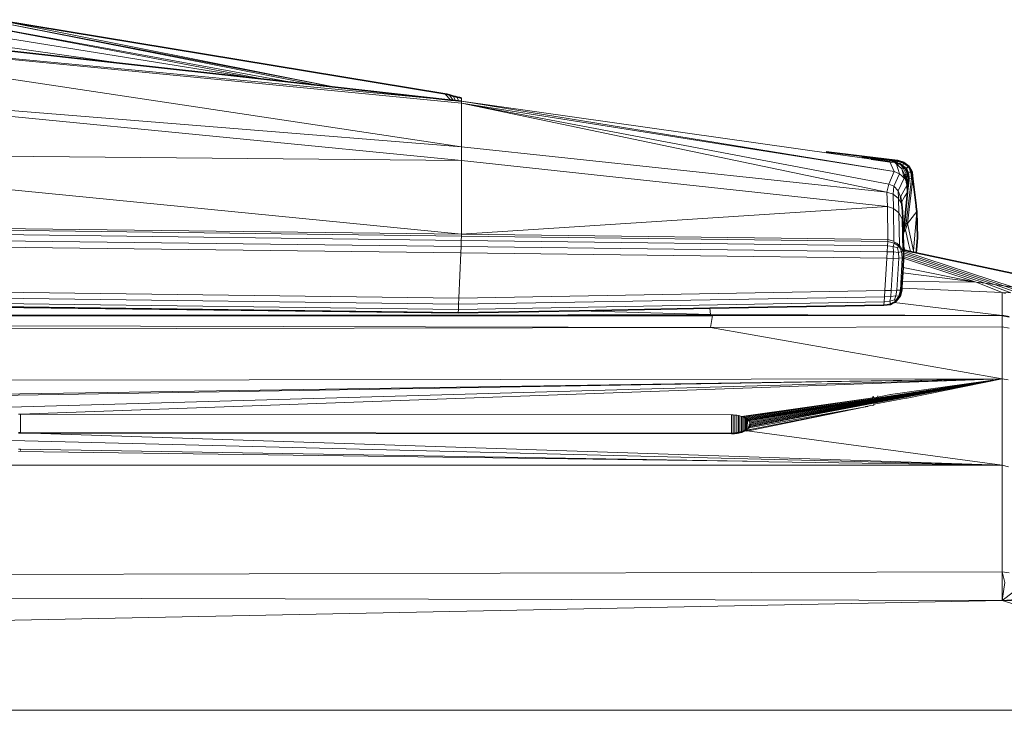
# Model space of a CAD drawing. Header units: inches. Extents: x 1 to 102, y 1 to 36.
# Tile 33 of 59: x 68.93 to 71.56, y 33.55 to 35.4. Entities that reach past the tile are written whole.
import ezdxf

# ---------------------------------------------------------------- set-up
doc = ezdxf.new("R2010")
doc.units = ezdxf.units.IN
doc.header["$MEASUREMENT"] = 0
doc.layers.add('Default', color=7, linetype='Continuous')

msp = doc.modelspace()

# ---------------------------------------------------------------- linework, layer by layer
at = {"layer": 'Default', "color": 255, "lineweight": 0, "transparency": 33554687}
for p, q in [((69.2143, 35.2797), (68.149, 35.3981)), ((68.3817, 35.3981), (69.2143, 35.2797)), ((71.2939, 34.7603), (71.294, 34.7616)), ((71.4875, 34.6962), (71.2939, 34.7603)), ((71.294, 34.7616), (71.294, 34.7651)), ((71.294, 34.7651), (71.5122, 34.693)), ((71.5122, 34.693), (71.4875, 34.6962)), ((71.5573, 34.2065), (71.5573, 34.4375)), ((71.5573, 34.4375), (71.5731, 34.4345)), ((68.0087, 34.2946), (71.5573, 34.2065)), ((68.9337, 34.2491), (68.9287, 34.2492)), ((70.93, 34.2168), (68.9337, 34.2491)), ((70.9337, 34.2154), (70.93, 34.2168)), ((71.5573, 34.2065), (70.9337, 34.2154)), ((71.5742, 34.2022), (71.5573, 34.2065))]:
    msp.add_line(p, q, dxfattribs=at).dxf.unprotected_set("ltscale", 0)
at = {"layer": 'Default', "color": 251, "lineweight": 0, "true_color": 0x555555, "transparency": 33554687}
for p, q in [((68.149, 35.3981), (69.2143, 35.2797)), ((70.0837, 35.1831), (67.9187, 35.3883)), ((69.2143, 35.2797), (69.5599, 35.2413)), ((69.5599, 35.2413), (69.5843, 35.2386)), ((69.5843, 35.2386), (69.6563, 35.2306)), ((69.6563, 35.2306), (69.7273, 35.2227)), ((69.7273, 35.2227), (69.7747, 35.2174)), ((69.7747, 35.2174), (70.0837, 35.1831))]:
    msp.add_line(p, q, dxfattribs=at).dxf.unprotected_set("ltscale", 0)
at = {"layer": 'Default', "color": 7, "lineweight": 35, "ltscale": 5.410699, "transparency": 33554687}
for p, q in [((69.2143, 35.2797), (68.149, 35.3981)), ((68.8745, 35.3971), (70.0681, 35.1998)), ((69.5599, 35.2413), (69.2143, 35.2797)), ((69.5843, 35.2386), (69.5599, 35.2413)), ((69.6563, 35.2306), (69.5843, 35.2386)), ((69.7273, 35.2227), (69.6563, 35.2306)), ((69.7747, 35.2174), (69.7273, 35.2227)), ((69.7747, 35.2174), (70.0837, 35.1831)), ((70.0681, 35.1998), (70.0733, 35.1985)), ((70.0733, 35.1985), (70.0793, 35.1969)), ((70.0793, 35.1969), (70.0846, 35.1955)), ((70.0837, 35.1831), (70.09, 35.1824)), ((70.0846, 35.1955), (70.0904, 35.1939)), ((70.09, 35.1824), (70.0969, 35.1816)), ((70.0904, 35.1939), (70.0959, 35.1925)), ((70.1014, 35.1909), (70.0959, 35.1925)), ((70.0969, 35.1816), (70.1043, 35.1808)), ((70.1014, 35.1909), (70.1072, 35.1895)), ((70.1043, 35.1808), (70.1125, 35.1799)), ((70.1125, 35.1882), (70.1072, 35.1895)), ((71.2781, 35.0216), (71.0875, 35.0443)), ((71.2572, 35.0177), (71.2077, 35.0247)), ((71.2781, 35.0216), (71.2949, 35.0165)), ((71.2625, 35.0172), (71.2572, 35.0177)), ((71.2663, 35.0175), (71.2625, 35.0172)), ((71.2685, 35.0176), (71.2663, 35.0175)), ((71.2685, 35.0176), (71.2766, 35.0151)), ((71.2787, 35.0123), (71.2766, 35.0151)), ((71.2787, 35.0123), (71.2804, 35.0124)), ((71.2804, 35.0124), (71.2824, 35.0125)), ((71.2845, 35.0126), (71.2824, 35.0125)), ((71.2917, 35.007), (71.2845, 35.0126)), ((71.2963, 35.0009), (71.2917, 35.007)), ((71.2949, 35.0165), (71.3016, 35.0111)), ((71.299, 35.0004), (71.2963, 35.0009)), ((71.3053, 34.9902), (71.299, 35.0004)), ((71.3016, 35.0111), (71.3085, 35.0054)), ((71.3125, 34.9979), (71.3085, 35.0054)), ((71.3125, 34.9979), (71.3167, 34.99)), ((71.2997, 34.9709), (71.2962, 34.9842)), ((71.3005, 34.9678), (71.2997, 34.9709)), ((71.3022, 34.9678), (71.3005, 34.9678)), ((71.3017, 34.9632), (71.3022, 34.9678)), ((71.3084, 34.9678), (71.3044, 34.9404)), ((71.3053, 34.9884), (71.3053, 34.9902)), ((71.3071, 34.9851), (71.3053, 34.9884)), ((71.3078, 34.9764), (71.3071, 34.9851)), ((71.3079, 34.9745), (71.3078, 34.9764)), ((71.3084, 34.9678), (71.3079, 34.9745)), ((71.3185, 34.9726), (71.3167, 34.99)), ((71.3185, 34.9726), (71.3274, 34.9015)), ((71.3017, 34.9632), (71.3031, 34.9572)), ((71.3032, 34.956), (71.3031, 34.9572)), ((71.3037, 34.9507), (71.3032, 34.956)), ((71.3037, 34.9507), (71.3044, 34.9404)), ((71.286, 34.9241), (71.288, 34.91)), ((71.304, 34.9364), (71.2961, 34.8538)), ((71.304, 34.9364), (71.3044, 34.9404)), ((71.288, 34.91), (71.2889, 34.9038)), ((71.2889, 34.9038), (71.2907, 34.8859)), ((71.3274, 34.9015), (71.3275, 34.8977)), ((71.3275, 34.8977), (71.3291, 34.8848)), ((71.2918, 34.8667), (71.2907, 34.8859)), ((71.2927, 34.8495), (71.2918, 34.8667)), ((71.3291, 34.8848), (71.3315, 34.8148)), ((71.2944, 34.8371), (71.2927, 34.8495)), ((71.2942, 34.8346), (71.2944, 34.8371)), ((71.2944, 34.8371), (71.2961, 34.8538)), ((71.2931, 34.8247), (71.2937, 34.8293)), ((71.2931, 34.8247), (71.2935, 34.7963)), ((71.2937, 34.8293), (71.2942, 34.8346)), ((71.3288, 34.7836), (71.3315, 34.8148)), ((71.2937, 34.782), (71.2935, 34.7963)), ((71.3288, 34.7836), (71.328, 34.7748)), ((71.2924, 34.7349), (71.2939, 34.7603)), ((71.2937, 34.7789), (71.2937, 34.782)), ((71.2937, 34.782), (71.2969, 34.7813)), ((71.2938, 34.7749), (71.2937, 34.7789)), ((71.2939, 34.7701), (71.2938, 34.7749)), ((71.294, 34.7651), (71.2939, 34.7701)), ((71.2939, 34.7603), (71.294, 34.7616)), ((71.294, 34.7616), (71.294, 34.7651)), ((71.2969, 34.7813), (71.3107, 34.7784)), ((71.312, 34.7781), (71.3107, 34.7784)), ((71.312, 34.7781), (71.319, 34.7767)), ((71.319, 34.7767), (71.3208, 34.7763)), ((71.3208, 34.7763), (71.328, 34.7748)), ((71.328, 34.7748), (72.0708, 34.6154)), ((71.2916, 34.7211), (71.2924, 34.7349)), ((71.2902, 34.698), (71.2916, 34.7211)), ((71.2889, 34.6756), (71.2892, 34.6803)), ((71.2892, 34.6803), (71.2902, 34.698)), ((71.2738, 34.6451), (71.2845, 34.6589)), ((71.2889, 34.6756), (71.2845, 34.6589)), ((67.9157, 34.6418), (70.1036, 34.6138)), ((70.4271, 34.6197), (70.7762, 34.6261)), ((70.7762, 34.6261), (71.2414, 34.6347)), ((71.2414, 34.6347), (71.2503, 34.6356)), ((71.2503, 34.6356), (71.2587, 34.6365)), ((71.2587, 34.6365), (71.2661, 34.6407)), ((71.2685, 34.6421), (71.2661, 34.6407)), ((71.2738, 34.6451), (71.2685, 34.6421)), ((63.7192, 34.6066), (69.6113, 34.6067)), ((69.6335, 34.6068), (69.6113, 34.6067)), ((69.6335, 34.6068), (70.7836, 34.6068)), ((70.1036, 34.6138), (70.4271, 34.6197)), ((71.5573, 34.6069), (71.5757, 34.6034)), ((71.2127, 34.3907), (71.212, 34.3868)), ((71.1932, 34.3637), (71.1918, 34.3628)), ((70.8816, 34.3091), (70.8827, 34.3114)), ((70.8827, 34.3114), (70.8834, 34.3138)), ((70.8834, 34.3138), (70.8837, 34.3163)), ((68.9287, 34.2935), (68.9337, 34.2934)), ((68.9337, 34.2934), (70.8337, 34.2915)), ((70.8337, 34.2915), (70.8386, 34.2916)), ((70.8386, 34.2916), (70.8418, 34.2918)), ((70.8418, 34.2918), (70.8434, 34.2919)), ((70.8434, 34.2919), (70.8465, 34.2923)), ((70.8465, 34.2923), (70.848, 34.2925)), ((70.848, 34.2925), (70.851, 34.293)), ((70.851, 34.293), (70.8524, 34.2932)), ((70.8524, 34.2932), (70.8553, 34.2939)), ((70.8553, 34.2939), (70.8567, 34.2942)), ((70.8567, 34.2942), (70.8594, 34.2949)), ((70.8594, 34.2949), (70.8607, 34.2953)), ((70.8607, 34.2953), (70.8632, 34.2962)), ((70.8632, 34.2962), (70.8644, 34.2966)), ((70.8644, 34.2966), (70.8668, 34.2976)), ((70.8668, 34.2976), (70.8679, 34.2981)), ((70.8679, 34.2981), (70.8701, 34.2992)), ((70.8701, 34.2992), (70.8711, 34.2998)), ((70.8711, 34.2998), (70.8731, 34.301)), ((70.8731, 34.301), (70.874, 34.3016)), ((70.874, 34.3016), (70.8758, 34.3028)), ((70.8758, 34.3028), (70.8781, 34.3048)), ((70.8781, 34.3048), (70.88, 34.3069)), ((70.88, 34.3069), (70.8816, 34.3091)), ((70.8837, 34.3019), (70.8837, 34.2998))]:
    msp.add_line(p, q, dxfattribs=at)
at = {"layer": 'Default', "color": 251, "lineweight": 0, "true_color": 0x545454, "transparency": 33554687}
for p, q in [((69.2143, 35.2797), (68.3817, 35.3981)), ((68.5898, 35.3981), (69.5599, 35.2413)), ((69.5599, 35.2413), (69.2143, 35.2797)), ((57.0069, 34.6065), (70.7783, 34.575)), ((70.7783, 34.575), (56.6966, 34.5498))]:
    msp.add_line(p, q, dxfattribs=at).dxf.unprotected_set("ltscale", 0)
at = {"layer": 'Default', "color": 7, "lineweight": 15, "ltscale": 5.410699, "transparency": 33554687}
for p, q in [((69.2143, 35.2797), (68.3817, 35.3981)), ((69.6563, 35.2306), (68.7476, 35.3981)), ((69.7747, 35.2174), (68.8407, 35.3981)), ((70.1125, 35.1752), (67.9187, 35.3883)), ((67.9199, 35.2355), (70.1125, 35.0579)), ((70.0681, 35.1998), (70.0837, 35.1831)), ((70.0793, 35.1969), (70.09, 35.1824)), ((70.0904, 35.1939), (70.0969, 35.1816)), ((70.1014, 35.1909), (70.1043, 35.1808)), ((70.1125, 35.1799), (70.1125, 35.1882)), ((70.1125, 35.1799), (70.1125, 35.1752)), ((71.2688, 34.9916), (70.1125, 35.1799)), ((70.1125, 35.0579), (70.1125, 35.1752)), ((70.1125, 35.1752), (71.2548, 34.9586)), ((70.1125, 35.0579), (71.2493, 34.9364)), ((70.1125, 35.0217), (70.1125, 35.0579)), ((67.9206, 35.0412), (70.1125, 35.0217)), ((71.2506, 34.8984), (70.1125, 35.0217)), ((70.1125, 35.0217), (70.1125, 34.824)), ((71.2777, 35.019), (71.1821, 35.0304)), ((71.2781, 35.0216), (71.2777, 35.019)), ((71.2572, 35.0177), (71.2688, 34.9916)), ((71.2738, 35.0127), (71.2685, 35.0176)), ((71.275, 35.0116), (71.2738, 35.0127)), ((71.2787, 35.0123), (71.275, 35.0116)), ((71.2783, 35.0002), (71.275, 35.0116)), ((71.2885, 35.0004), (71.275, 35.0116)), ((71.2766, 35.0151), (71.2777, 35.019)), ((71.2777, 35.019), (71.2941, 35.0139)), ((71.2783, 35.0002), (71.283, 34.9854)), ((71.2927, 35.0008), (71.2845, 35.0126)), ((71.2927, 35.0008), (71.2885, 35.0004)), ((71.2889, 34.999), (71.2885, 35.0004)), ((71.2962, 34.9842), (71.2889, 34.999)), ((71.2951, 34.9746), (71.2889, 34.999)), ((71.2941, 35.0139), (71.2917, 35.007)), ((71.2917, 35.007), (71.303, 35.002)), ((71.2963, 35.0009), (71.2927, 35.0008)), ((71.3009, 34.9845), (71.2927, 35.0008)), ((71.2941, 35.0139), (71.2949, 35.0165)), ((71.307, 35.0048), (71.2941, 35.0139)), ((71.3045, 34.9846), (71.2963, 35.0009)), ((71.303, 35.002), (71.307, 35.0048)), ((71.3053, 34.9902), (71.303, 35.002)), ((71.3085, 35.0054), (71.307, 35.0048)), ((71.307, 35.0048), (71.3133, 34.9905)), ((71.2688, 34.9916), (71.2548, 34.9586)), ((71.2681, 34.9529), (71.283, 34.9854)), ((71.283, 34.9854), (71.2688, 34.9916)), ((71.2951, 34.9746), (71.2794, 34.9407)), ((71.283, 34.9854), (71.2896, 34.98)), ((71.2896, 34.98), (71.2951, 34.9746)), ((71.2997, 34.9709), (71.2951, 34.9746)), ((71.3009, 34.9845), (71.2962, 34.9842)), ((71.3017, 34.9632), (71.3005, 34.9678)), ((71.3148, 34.9735), (71.3007, 34.8533)), ((71.3045, 34.9846), (71.3009, 34.9845)), ((71.3022, 34.9678), (71.3009, 34.9845)), ((71.3022, 34.9678), (71.3057, 34.9678)), ((71.3031, 34.9572), (71.3057, 34.9678)), ((71.304, 34.8527), (71.3185, 34.9726)), ((71.3053, 34.9902), (71.3042, 34.9904)), ((71.3071, 34.9851), (71.3045, 34.9846)), ((71.3057, 34.9678), (71.3045, 34.9846)), ((71.3133, 34.9905), (71.3053, 34.9902)), ((71.3057, 34.9678), (71.3084, 34.9678)), ((71.3148, 34.9735), (71.3079, 34.9745)), ((71.3167, 34.99), (71.3133, 34.9905)), ((71.3133, 34.9905), (71.3148, 34.9735)), ((71.3185, 34.9726), (71.3148, 34.9735)), ((71.2548, 34.9586), (71.2493, 34.9364)), ((71.2548, 34.9586), (71.2681, 34.9529)), ((71.2681, 34.9529), (71.2657, 34.9315)), ((71.2681, 34.9529), (71.2794, 34.9407)), ((71.3032, 34.956), (71.286, 34.9241)), ((71.2493, 34.9364), (71.2506, 34.8984)), ((71.2493, 34.9364), (71.2657, 34.9315)), ((71.2657, 34.9315), (71.2671, 34.8934)), ((71.2657, 34.9315), (71.2801, 34.92)), ((71.2794, 34.9407), (71.2801, 34.92)), ((71.2794, 34.9407), (71.286, 34.9241)), ((71.2801, 34.92), (71.2816, 34.8819)), ((71.2801, 34.92), (71.2889, 34.9038)), ((71.288, 34.91), (71.2961, 34.9245)), ((71.2961, 34.9245), (71.304, 34.9364)), ((71.2506, 34.8984), (71.2518, 34.8105)), ((71.2671, 34.8934), (71.2506, 34.8984)), ((71.2816, 34.8819), (71.2671, 34.8934)), ((71.2683, 34.8055), (71.2671, 34.8934)), ((71.2906, 34.8657), (71.2816, 34.8819)), ((71.2829, 34.7945), (71.2816, 34.8819)), ((71.2918, 34.8667), (71.2906, 34.8657)), ((71.2917, 34.7791), (71.2906, 34.8657)), ((71.2906, 34.8657), (71.2927, 34.8495)), ((71.32, 34.78), (71.3291, 34.8848)), ((70.1125, 34.824), (67.9212, 34.8517)), ((70.1124, 34.819), (67.9212, 34.8468)), ((71.2956, 34.8367), (71.2942, 34.8346)), ((71.2944, 34.8371), (71.2956, 34.8367)), ((71.3007, 34.8533), (71.2956, 34.8367)), ((71.2956, 34.8367), (71.2987, 34.8357)), ((71.2961, 34.8538), (71.3007, 34.8533)), ((71.304, 34.8527), (71.2987, 34.8357)), ((71.3007, 34.8533), (71.304, 34.8527)), ((71.304, 34.8527), (71.32, 34.78)), ((70.1113, 34.7911), (67.9205, 34.8189)), ((70.112, 34.8074), (67.9209, 34.8352)), ((70.1124, 34.819), (70.112, 34.8074)), ((70.1125, 34.824), (70.1124, 34.819)), ((70.1124, 34.819), (71.2516, 34.8049)), ((71.2518, 34.8105), (70.1125, 34.824)), ((71.2516, 34.8049), (71.2518, 34.8105)), ((71.2518, 34.8105), (71.2683, 34.8055)), ((71.2937, 34.8293), (71.2987, 34.8357)), ((71.3071, 34.7999), (71.2987, 34.8357)), ((67.9201, 34.8021), (70.1106, 34.7742)), ((70.1106, 34.7742), (70.1113, 34.7911)), ((70.112, 34.8074), (70.1113, 34.7911)), ((70.1113, 34.7911), (71.2501, 34.7776)), ((70.112, 34.8074), (71.251, 34.7934)), ((71.2501, 34.7776), (71.251, 34.7934)), ((71.251, 34.7934), (71.2516, 34.8049)), ((71.2662, 34.7919), (71.251, 34.7934)), ((71.2516, 34.8049), (71.2689, 34.8008)), ((71.2662, 34.7919), (71.2689, 34.8008)), ((71.2776, 34.7881), (71.2662, 34.7919)), ((71.2669, 34.7772), (71.2662, 34.7919)), ((71.2686, 34.8032), (71.2683, 34.8055)), ((71.2689, 34.8008), (71.2686, 34.8032)), ((71.2686, 34.8032), (71.2756, 34.8002)), ((71.2689, 34.8008), (71.2815, 34.7924)), ((71.2756, 34.8002), (71.2829, 34.7945)), ((71.2815, 34.7924), (71.2776, 34.7881)), ((71.2805, 34.7757), (71.2776, 34.7881)), ((71.2829, 34.7945), (71.2815, 34.7924)), ((71.2815, 34.7924), (71.2883, 34.7779)), ((71.2829, 34.7945), (71.2917, 34.7791)), ((71.2935, 34.7963), (71.2969, 34.7813)), ((71.312, 34.7781), (71.3071, 34.7999)), ((70.1055, 34.6535), (70.1106, 34.7742)), ((70.1106, 34.7742), (71.249, 34.7599)), ((71.249, 34.7599), (71.2439, 34.6736)), ((71.2501, 34.7776), (71.249, 34.7599)), ((71.249, 34.7599), (71.2662, 34.7598)), ((71.2669, 34.7772), (71.2501, 34.7776)), ((71.2662, 34.7598), (71.2611, 34.6739)), ((71.2662, 34.7598), (71.2669, 34.7772)), ((71.2809, 34.7602), (71.2662, 34.7598)), ((71.2805, 34.7757), (71.2669, 34.7772)), ((71.2809, 34.7602), (71.2758, 34.6744)), ((71.2883, 34.7779), (71.2805, 34.7757)), ((71.2809, 34.7602), (71.2805, 34.7757)), ((71.2906, 34.7608), (71.2809, 34.7602)), ((71.2906, 34.7608), (71.2855, 34.675)), ((71.2917, 34.7791), (71.2883, 34.7779)), ((71.2883, 34.7779), (71.2906, 34.7608)), ((71.294, 34.7616), (71.2906, 34.7608)), ((71.2938, 34.7749), (71.2917, 34.7791)), ((71.2937, 34.7789), (71.5865, 34.6829)), ((71.2938, 34.7749), (71.5618, 34.6864)), ((71.537, 34.6898), (71.2939, 34.7701)), ((71.4875, 34.6962), (71.2939, 34.7603)), ((71.294, 34.7651), (71.5122, 34.693)), ((71.32, 34.78), (71.319, 34.7767)), ((71.3208, 34.7763), (71.32, 34.78)), ((71.2916, 34.7211), (71.4875, 34.6962)), ((70.1055, 34.6535), (67.9169, 34.6817)), ((71.5572, 34.6684), (71.2892, 34.6803)), ((71.4875, 34.6962), (71.5572, 34.6684)), ((71.5122, 34.693), (71.4875, 34.6962)), ((71.537, 34.6898), (71.5122, 34.693)), ((71.5802, 34.6678), (71.5122, 34.693)), ((71.5618, 34.6864), (71.537, 34.6898)), ((71.605, 34.6661), (71.537, 34.6898)), ((71.5865, 34.6829), (71.5618, 34.6864)), ((71.6301, 34.6637), (71.5618, 34.6864)), ((70.1048, 34.6375), (67.9165, 34.6656)), ((70.1048, 34.6375), (71.2429, 34.657)), ((70.1055, 34.6535), (70.1048, 34.6375)), ((71.2439, 34.6736), (70.1055, 34.6535)), ((71.2421, 34.6437), (71.2429, 34.657)), ((71.2429, 34.657), (71.2439, 34.6736)), ((71.2429, 34.657), (71.2598, 34.6577)), ((71.2611, 34.6739), (71.2439, 34.6736)), ((71.2575, 34.6452), (71.2598, 34.6577)), ((71.2598, 34.6577), (71.2611, 34.6739)), ((71.2598, 34.6577), (71.2736, 34.6595)), ((71.2611, 34.6739), (71.2758, 34.6744)), ((71.2693, 34.6487), (71.2736, 34.6595)), ((71.2812, 34.6586), (71.2727, 34.6458)), ((71.2736, 34.6595), (71.2758, 34.6744)), ((71.2736, 34.6595), (71.2812, 34.6586)), ((71.2758, 34.6744), (71.2855, 34.675)), ((71.2855, 34.675), (71.2812, 34.6586)), ((71.2812, 34.6586), (71.2845, 34.6589)), ((71.2855, 34.675), (71.2889, 34.6756)), ((71.5572, 34.6684), (71.5663, 34.6661)), ((71.5572, 34.6684), (71.5573, 34.6069)), ((71.5572, 34.6684), (71.5802, 34.6678)), ((70.1037, 34.6151), (67.9158, 34.6431)), ((70.1042, 34.6234), (67.916, 34.6515)), ((70.1042, 34.6234), (71.2421, 34.6437)), ((70.1042, 34.6234), (70.1048, 34.6375)), ((70.7762, 34.6261), (71.2416, 34.6359)), ((70.7762, 34.6261), (70.7778, 34.6098)), ((71.2416, 34.6359), (71.2414, 34.6347)), ((71.2416, 34.6359), (71.2421, 34.6437)), ((71.2503, 34.6356), (71.2416, 34.6359)), ((71.2421, 34.6437), (71.2575, 34.6452)), ((71.2586, 34.6387), (71.2503, 34.6356)), ((71.2575, 34.6452), (71.2693, 34.6487)), ((71.2586, 34.6387), (71.2575, 34.6452)), ((71.2661, 34.6407), (71.2586, 34.6387)), ((71.2587, 34.6365), (71.2586, 34.6387)), ((71.2727, 34.6458), (71.2685, 34.6421)), ((71.2727, 34.6458), (71.2693, 34.6487)), ((71.2738, 34.6451), (71.2727, 34.6458)), ((70.7778, 34.6098), (69.6335, 34.6068)), ((70.1036, 34.6138), (70.1037, 34.6151)), ((70.1037, 34.6151), (70.1042, 34.6234)), ((70.1037, 34.6151), (70.4271, 34.6197)), ((70.7836, 34.6068), (70.7778, 34.6098)), ((70.7778, 34.6098), (71.5573, 34.6069)), ((70.7836, 34.6068), (70.7783, 34.575)), ((71.5573, 34.6069), (70.7836, 34.6068)), ((71.5573, 34.6069), (71.5573, 34.5764)), ((70.7783, 34.575), (56.6966, 34.5498)), ((71.5573, 34.5764), (70.7783, 34.575)), ((70.7783, 34.575), (71.5573, 34.4375)), ((71.5573, 34.5764), (71.5573, 34.4375)), ((71.5573, 34.5764), (71.5757, 34.573)), ((71.5573, 34.4375), (56.6966, 34.4168)), ((71.5573, 34.4375), (65.1211, 34.3387)), ((66.0587, 34.3461), (71.5573, 34.4375)), ((67.9961, 34.3357), (71.5573, 34.4375)), ((71.5573, 34.4375), (68.9337, 34.3431)), ((70.8711, 34.3327), (71.5573, 34.4375)), ((70.874, 34.331), (71.5573, 34.4375)), ((70.8766, 34.329), (71.5573, 34.4375)), ((70.8788, 34.327), (71.5573, 34.4375)), ((70.8806, 34.3249), (71.5573, 34.4375)), ((70.8816, 34.3091), (71.5573, 34.4375)), ((70.882, 34.3226), (71.5573, 34.4375)), ((70.8827, 34.3114), (71.5573, 34.4375)), ((70.883, 34.3203), (71.5573, 34.4375)), ((70.8834, 34.3138), (71.5573, 34.4375)), ((70.8834, 34.3187), (71.5573, 34.4375)), ((70.8837, 34.3163), (71.5573, 34.4375)), ((71.2591, 34.3953), (71.5573, 34.4375)), ((71.3031, 34.3855), (71.5573, 34.4375)), ((71.5573, 34.4375), (71.5573, 34.2065)), ((71.5573, 34.4375), (71.5731, 34.4345)), ((71.2127, 34.3907), (71.2147, 34.3872)), ((71.2242, 34.3886), (71.2591, 34.3953)), ((71.2251, 34.3924), (71.2242, 34.3886)), ((71.2591, 34.397), (71.2591, 34.3953)), ((71.212, 34.3868), (70.8607, 34.3372)), ((70.8644, 34.3359), (71.212, 34.3868)), ((70.8679, 34.3344), (71.212, 34.3868)), ((70.88, 34.3069), (71.1918, 34.3628)), ((70.8837, 34.3019), (71.1918, 34.3628)), ((70.8837, 34.2998), (71.1918, 34.3628)), ((71.1932, 34.3637), (71.1973, 34.3639)), ((71.1987, 34.3648), (71.1973, 34.3639)), ((71.1987, 34.3648), (71.2081, 34.3667)), ((71.2081, 34.3667), (71.2097, 34.3664)), ((71.2097, 34.3664), (71.2133, 34.3671)), ((71.212, 34.3868), (71.2147, 34.3872)), ((71.215, 34.3698), (71.2133, 34.3671)), ((71.2147, 34.3872), (71.2242, 34.3886)), ((71.215, 34.3698), (71.3012, 34.3859)), ((71.3012, 34.3859), (71.3031, 34.3855)), ((68.9337, 34.3431), (68.9287, 34.343)), ((70.8337, 34.3412), (68.9337, 34.3431)), ((68.9337, 34.3431), (68.9337, 34.2934)), ((70.8386, 34.341), (70.8337, 34.3412)), ((70.8337, 34.3412), (70.8337, 34.2915)), ((70.8434, 34.3407), (70.8386, 34.341)), ((70.8386, 34.341), (70.8386, 34.2916)), ((70.848, 34.3401), (70.8434, 34.3407)), ((70.8434, 34.3407), (70.8434, 34.2919)), ((70.8524, 34.3393), (70.848, 34.3401)), ((70.848, 34.3401), (70.848, 34.2925)), ((70.8567, 34.3384), (70.8524, 34.3393)), ((70.8524, 34.3393), (70.8524, 34.2932)), ((70.8607, 34.3372), (70.8567, 34.3384)), ((70.8567, 34.3384), (70.8567, 34.2942)), ((70.8644, 34.3359), (70.8607, 34.3372)), ((70.8607, 34.3372), (70.8607, 34.2953)), ((70.8679, 34.3344), (70.8644, 34.3359)), ((70.8644, 34.3359), (70.8644, 34.2966)), ((70.8711, 34.3327), (70.8679, 34.3344)), ((70.8679, 34.3344), (70.8679, 34.2981)), ((70.874, 34.331), (70.8711, 34.3327)), ((70.8711, 34.3327), (70.8711, 34.2998)), ((70.8766, 34.329), (70.874, 34.331)), ((70.874, 34.331), (70.874, 34.3016)), ((70.8788, 34.327), (70.8766, 34.329)), ((70.8766, 34.329), (70.8781, 34.3048)), ((70.8806, 34.3249), (70.8788, 34.327)), ((70.882, 34.3226), (70.8806, 34.3249)), ((70.883, 34.3203), (70.882, 34.3226)), ((70.8834, 34.3187), (70.883, 34.3203)), ((70.8837, 34.3163), (70.8834, 34.3187)), ((71.5573, 34.2065), (68.0087, 34.2946)), ((71.5573, 34.2065), (68.9337, 34.2934)), ((70.8701, 34.2992), (70.8731, 34.2975)), ((70.8731, 34.301), (70.8731, 34.2975)), ((70.8731, 34.301), (70.8758, 34.3003)), ((70.8731, 34.2975), (70.8758, 34.2981)), ((70.8758, 34.3003), (70.8827, 34.3017)), ((70.8758, 34.3003), (70.8758, 34.2981)), ((70.8758, 34.2981), (70.8827, 34.2996)), ((71.5573, 34.2065), (70.8758, 34.2981)), ((70.8781, 34.3048), (70.88, 34.3069)), ((70.88, 34.3069), (70.8816, 34.3091)), ((70.8827, 34.3017), (70.8837, 34.3019)), ((70.8827, 34.3017), (70.8827, 34.2996)), ((70.8827, 34.2996), (70.8837, 34.2998)), ((68.9337, 34.2491), (68.9287, 34.2492)), ((68.9287, 34.2436), (70.93, 34.2168)), ((70.93, 34.2168), (68.9337, 34.2491)), ((68.9337, 34.2455), (68.9337, 34.2491)), ((56.6966, 34.209), (71.5573, 34.2065)), ((70.93, 34.2168), (70.9337, 34.2154)), ((71.5573, 34.2065), (70.9337, 34.2154)), ((71.5573, 34.2065), (71.5573, 33.9218)), ((71.5573, 34.2065), (71.5742, 34.2022)), ((71.5573, 33.9218), (56.6966, 33.8816)), ((71.5644, 33.8933), (71.5573, 33.9218)), ((71.5573, 33.9218), (71.5757, 33.9187)), ((71.5573, 33.9218), (71.5574, 33.8445)), ((71.5644, 33.8933), (71.5574, 33.8445)), ((71.5574, 33.8445), (56.6966, 33.8816)), ((71.5574, 33.8445), (71.5867, 33.8667)), ((71.5574, 33.8445), (71.6206, 33.8489)), ((71.5574, 33.8445), (71.6573, 33.8429)), ((72.5023, 33.5511), (71.5574, 33.8445)), ((56.6966, 33.5519), (72.5023, 33.5511))]:
    msp.add_line(p, q, dxfattribs=at)
at = {"layer": 'Default', "color": 8, "lineweight": 0, "true_color": 0x757575, "transparency": 33554687}
for p, q in [((69.5599, 35.2413), (68.5898, 35.3981)), ((68.7476, 35.3981), (69.5843, 35.2386)), ((69.5843, 35.2386), (69.5599, 35.2413))]:
    msp.add_line(p, q, dxfattribs=at).dxf.unprotected_set("ltscale", 0)
at = {"layer": 'Default', "color": 49, "lineweight": 0, "true_color": 0x464646, "transparency": 33554687}
for p, q in [((69.6563, 35.2306), (68.7476, 35.3981)), ((68.8407, 35.3981), (69.7273, 35.2227)), ((70.1125, 35.0217), (67.9199, 35.2355)), ((67.9199, 35.2355), (70.1125, 35.0579)), ((69.7273, 35.2227), (69.6563, 35.2306)), ((70.1125, 35.0217), (70.1125, 35.0579)), ((70.1125, 35.0579), (71.2493, 34.9364)), ((70.1125, 35.0579), (70.1125, 35.0217)), ((71.2506, 34.8984), (70.1125, 35.0217)), ((71.2493, 34.9364), (71.2506, 34.8984)), ((71.2902, 34.698), (71.2916, 34.7211)), ((71.2916, 34.7211), (71.4875, 34.6962)), ((71.2892, 34.6803), (71.2902, 34.698)), ((71.5572, 34.6684), (71.2892, 34.6803)), ((71.2902, 34.698), (71.4875, 34.6962)), ((71.4875, 34.6962), (71.2902, 34.698)), ((71.4875, 34.6962), (71.5572, 34.6684))]:
    msp.add_line(p, q, dxfattribs=at).dxf.unprotected_set("ltscale", 0)
at = {"layer": 'Default', "color": 251, "lineweight": 0, "true_color": 0x505050, "transparency": 33554687}
for p, q in [((69.7747, 35.2174), (68.8745, 35.3971)), ((68.8745, 35.3971), (70.0681, 35.1998)), ((70.0837, 35.1831), (69.7747, 35.2174)), ((70.0681, 35.1998), (70.0837, 35.1831)), ((67.9212, 34.8517), (70.1125, 34.824)), ((70.1124, 34.819), (67.9212, 34.8468)), ((70.1113, 34.7911), (67.9205, 34.8189)), ((67.9209, 34.8352), (70.112, 34.8074)), ((70.1125, 34.824), (70.1124, 34.819)), ((70.112, 34.8074), (70.1113, 34.7911))]:
    msp.add_line(p, q, dxfattribs=at).dxf.unprotected_set("ltscale", 0)
at = {"layer": 'Default', "color": 251, "lineweight": 0, "true_color": 0x4a4a4a, "transparency": 33554687}
for p, q in [((67.9187, 35.3883), (70.1125, 35.0579)), ((70.1125, 35.0579), (67.9199, 35.2355)), ((70.1125, 34.824), (71.2506, 34.8984)), ((71.2506, 34.8984), (71.2518, 34.8105)), ((70.1124, 34.819), (70.1125, 34.824)), ((71.2516, 34.8049), (70.1124, 34.819)), ((71.2518, 34.8105), (70.1125, 34.824)), ((70.1125, 34.824), (71.2518, 34.8105)), ((71.2518, 34.8105), (71.2516, 34.8049)), ((71.2889, 34.6756), (71.2892, 34.6803)), ((71.2892, 34.6803), (71.5572, 34.6684)), ((71.2738, 34.6451), (71.2845, 34.6589)), ((71.2845, 34.6589), (71.2889, 34.6756)), ((71.5572, 34.6684), (71.5573, 34.6069)), ((71.2685, 34.6421), (71.2738, 34.6451)), ((71.5573, 34.6069), (71.2685, 34.6421))]:
    msp.add_line(p, q, dxfattribs=at).dxf.unprotected_set("ltscale", 0)
at = {"layer": 'Default', "color": 251, "lineweight": 0, "true_color": 0x494949, "transparency": 33554687}
for p, q in [((70.1125, 35.0579), (67.9187, 35.3883)), ((67.9187, 35.3883), (70.1125, 35.1752)), ((71.2688, 34.9916), (70.1125, 35.1799)), ((70.1125, 35.1799), (71.2077, 35.0247)), ((70.1125, 35.0579), (70.1125, 35.1752)), ((70.1125, 35.1752), (71.2493, 34.9364)), ((70.1125, 35.1752), (70.1125, 35.0579)), ((71.2493, 34.9364), (70.1125, 35.1752)), ((70.1125, 35.1752), (71.2548, 34.9586)), ((71.2548, 34.9586), (70.1125, 35.1752)), ((70.1125, 35.1752), (71.2688, 34.9916)), ((71.2493, 34.9364), (70.1125, 35.0579)), ((71.2077, 35.0247), (71.2572, 35.0177)), ((71.2572, 35.0177), (71.2688, 34.9916)), ((71.2688, 34.9916), (71.2548, 34.9586)), ((71.2548, 34.9586), (71.2493, 34.9364))]:
    msp.add_line(p, q, dxfattribs=at).dxf.unprotected_set("ltscale", 0)
at = {"layer": 'Default', "color": 251, "lineweight": 0, "true_color": 0x525252, "transparency": 33554687}
for p, q in [((67.9199, 35.2355), (70.1125, 35.0217)), ((70.1125, 35.0217), (67.9206, 35.0412)), ((67.9206, 35.0412), (70.1125, 34.824)), ((70.1125, 34.824), (67.9212, 34.8517))]:
    msp.add_line(p, q, dxfattribs=at).dxf.unprotected_set("ltscale", 0)
at = {"layer": 'Default', "color": 251, "lineweight": 0, "true_color": 0x535353, "transparency": 33554687}
for p, q in [((67.9206, 35.0412), (70.1125, 35.0217)), ((70.1125, 34.824), (67.9206, 35.0412)), ((70.1125, 35.0217), (70.1125, 34.824)), ((70.1125, 34.824), (70.1125, 35.0217)), ((70.1125, 35.0217), (71.2506, 34.8984)), ((71.2506, 34.8984), (70.1125, 34.824))]:
    msp.add_line(p, q, dxfattribs=at).dxf.unprotected_set("ltscale", 0)
at = {"layer": 'Default', "color": 250, "lineweight": 0, "true_color": 0x444444, "transparency": 33554687}
for p, q in [((71.3007, 34.8533), (71.3148, 34.9735)), ((71.304, 34.8527), (71.3185, 34.9726)), ((71.3185, 34.9726), (71.304, 34.8527)), ((71.3148, 34.9735), (71.3185, 34.9726)), ((71.3185, 34.9726), (71.3274, 34.9015)), ((71.3274, 34.9015), (71.3275, 34.8977)), ((71.3275, 34.8977), (71.3291, 34.8848)), ((71.304, 34.8527), (71.3291, 34.8848)), ((71.3291, 34.8848), (71.304, 34.8527)), ((71.32, 34.78), (71.3291, 34.8848)), ((71.3291, 34.8848), (71.32, 34.78)), ((71.3291, 34.8848), (71.3315, 34.8148)), ((71.304, 34.8527), (71.3007, 34.8533)), ((71.32, 34.78), (71.304, 34.8527)), ((71.3315, 34.8148), (71.3288, 34.7836)), ((71.3288, 34.7836), (71.328, 34.7748)), ((71.2937, 34.7789), (71.2937, 34.782)), ((71.2937, 34.782), (71.2969, 34.7813)), ((71.5865, 34.6829), (71.2937, 34.7789)), ((71.2969, 34.7813), (71.3107, 34.7784)), ((71.3107, 34.7784), (71.312, 34.7781)), ((71.312, 34.7781), (71.319, 34.7767)), ((71.319, 34.7767), (71.3208, 34.7763)), ((71.3208, 34.7763), (71.32, 34.78)), ((71.328, 34.7748), (71.3208, 34.7763)), ((71.3208, 34.7763), (71.328, 34.7748)), ((71.328, 34.7748), (72.0708, 34.6154))]:
    msp.add_line(p, q, dxfattribs=at).dxf.unprotected_set("ltscale", 0)
at = {"layer": 'Default', "color": 252, "lineweight": 0, "true_color": 0x909090, "transparency": 33554687}
for p, q in [((71.3148, 34.9735), (71.3007, 34.8533)), ((71.3044, 34.9404), (71.3084, 34.9678)), ((71.3079, 34.9745), (71.3148, 34.9735)), ((71.3084, 34.9678), (71.3079, 34.9745)), ((71.2961, 34.8538), (71.304, 34.9364)), ((71.304, 34.9364), (71.3044, 34.9404)), ((71.3007, 34.8533), (71.2961, 34.8538))]:
    msp.add_line(p, q, dxfattribs=at).dxf.unprotected_set("ltscale", 0)
at = {"layer": 'Default', "color": 8, "lineweight": 0, "true_color": 0x6f6f6f, "transparency": 33554687}
for p, q in [((67.9212, 34.8468), (70.1124, 34.819)), ((70.112, 34.8074), (67.9209, 34.8352)), ((70.1124, 34.819), (70.112, 34.8074))]:
    msp.add_line(p, q, dxfattribs=at).dxf.unprotected_set("ltscale", 0)
at = {"layer": 'Default', "color": 8, "lineweight": 0, "true_color": 0x7b7b7b, "transparency": 33554687}
for p, q in [((67.9205, 34.8189), (70.1113, 34.7911)), ((70.1106, 34.7742), (67.9201, 34.8021)), ((70.1113, 34.7911), (70.1106, 34.7742))]:
    msp.add_line(p, q, dxfattribs=at).dxf.unprotected_set("ltscale", 0)
at = {"layer": 'Default', "color": 9, "lineweight": 0, "true_color": 0xbbbbbb, "transparency": 33554687}
for p, q in [((70.112, 34.8074), (70.1124, 34.819)), ((70.1124, 34.819), (71.2516, 34.8049)), ((71.251, 34.7934), (70.112, 34.8074)), ((71.2516, 34.8049), (71.251, 34.7934))]:
    msp.add_line(p, q, dxfattribs=at).dxf.unprotected_set("ltscale", 0)
at = {"layer": 'Default', "color": 9, "lineweight": 0, "true_color": 0xcbcbcb, "transparency": 33554687}
for p, q in [((67.9201, 34.8021), (70.1106, 34.7742)), ((70.1106, 34.7742), (70.1113, 34.7911)), ((70.1113, 34.7911), (71.2501, 34.7776)), ((70.1055, 34.6535), (70.1106, 34.7742)), ((70.1106, 34.7742), (70.1055, 34.6535)), ((70.1106, 34.7742), (71.249, 34.7599)), ((71.249, 34.7599), (70.1106, 34.7742)), ((71.249, 34.7599), (71.2439, 34.6736)), ((71.2501, 34.7776), (71.249, 34.7599)), ((70.1055, 34.6535), (67.9169, 34.6817)), ((71.2439, 34.6736), (70.1055, 34.6535))]:
    msp.add_line(p, q, dxfattribs=at).dxf.unprotected_set("ltscale", 0)
at = {"layer": 'Default', "color": 251, "lineweight": 0, "true_color": 0x4e4e4e, "transparency": 33554687}
for p, q in [((70.1113, 34.7911), (70.112, 34.8074)), ((71.2501, 34.7776), (70.1113, 34.7911)), ((70.112, 34.8074), (71.251, 34.7934)), ((71.251, 34.7934), (71.2501, 34.7776)), ((71.2429, 34.657), (70.1048, 34.6375)), ((70.1048, 34.6375), (70.1055, 34.6535)), ((70.1055, 34.6535), (71.2439, 34.6736)), ((71.2439, 34.6736), (71.2429, 34.657)), ((70.1042, 34.6234), (71.2421, 34.6437)), ((70.7762, 34.6261), (70.4271, 34.6197)), ((71.2416, 34.6359), (70.7762, 34.6261)), ((70.7762, 34.6261), (71.2414, 34.6347)), ((70.7778, 34.6098), (70.7762, 34.6261)), ((71.2414, 34.6347), (71.2503, 34.6356)), ((71.2421, 34.6437), (71.2416, 34.6359)), ((71.2503, 34.6356), (71.2587, 34.6365)), ((71.2587, 34.6365), (71.2661, 34.6407)), ((71.2661, 34.6407), (71.2685, 34.6421)), ((71.2685, 34.6421), (71.5573, 34.6069)), ((70.1037, 34.6151), (70.1042, 34.6234)), ((70.4271, 34.6197), (70.1037, 34.6151)), ((71.5573, 34.6069), (70.7778, 34.6098))]:
    msp.add_line(p, q, dxfattribs=at).dxf.unprotected_set("ltscale", 0)
at = {"layer": 'Default', "color": 250, "lineweight": 0, "true_color": 0x454545, "transparency": 33554687}
for p, q in [((71.2924, 34.7349), (71.2939, 34.7603)), ((71.2938, 34.7749), (71.2937, 34.7789)), ((71.2937, 34.7789), (71.5865, 34.6829)), ((71.2939, 34.7701), (71.2938, 34.7749)), ((71.2938, 34.7749), (71.5618, 34.6864)), ((71.5618, 34.6864), (71.2938, 34.7749)), ((71.294, 34.7651), (71.2939, 34.7701)), ((71.2939, 34.7701), (71.537, 34.6898)), ((71.537, 34.6898), (71.2939, 34.7701)), ((71.2939, 34.7603), (71.4875, 34.6962)), ((71.5122, 34.693), (71.294, 34.7651)), ((71.4875, 34.6962), (71.2924, 34.7349)), ((71.537, 34.6898), (71.5122, 34.693)), ((71.5618, 34.6864), (71.537, 34.6898)), ((71.5865, 34.6829), (71.5618, 34.6864))]:
    msp.add_line(p, q, dxfattribs=at).dxf.unprotected_set("ltscale", 0)
at = {"layer": 'Default', "color": 251, "lineweight": 0, "true_color": 0x4d4d4d, "transparency": 33554687}
for p, q in [((71.2916, 34.7211), (71.2924, 34.7349)), ((71.2924, 34.7349), (71.4875, 34.6962)), ((71.4875, 34.6962), (71.2916, 34.7211))]:
    msp.add_line(p, q, dxfattribs=at).dxf.unprotected_set("ltscale", 0)
at = {"layer": 'Default', "color": 8, "lineweight": 0, "true_color": 0x7c7c7c, "transparency": 33554687}
for p, q in [((67.9169, 34.6817), (70.1055, 34.6535)), ((70.1048, 34.6375), (67.9165, 34.6656)), ((70.1055, 34.6535), (70.1048, 34.6375))]:
    msp.add_line(p, q, dxfattribs=at).dxf.unprotected_set("ltscale", 0)
at = {"layer": 'Default', "color": 9, "lineweight": 0, "true_color": 0xc6c6c6, "transparency": 33554687}
for p, q in [((67.9165, 34.6656), (70.1048, 34.6375)), ((70.1042, 34.6234), (67.916, 34.6515)), ((70.1048, 34.6375), (70.1042, 34.6234))]:
    msp.add_line(p, q, dxfattribs=at).dxf.unprotected_set("ltscale", 0)
at = {"layer": 'Default', "color": 8, "lineweight": 0, "true_color": 0x828282, "transparency": 33554687}
for p, q in [((70.1048, 34.6375), (71.2429, 34.657)), ((71.2429, 34.657), (71.2421, 34.6437)), ((71.2421, 34.6437), (70.1042, 34.6234)), ((70.1042, 34.6234), (70.1048, 34.6375))]:
    msp.add_line(p, q, dxfattribs=at).dxf.unprotected_set("ltscale", 0)
at = {"layer": 'Default', "color": 251, "lineweight": 0, "true_color": 0x575757, "transparency": 33554687}
for p, q in [((67.9157, 34.6418), (70.1036, 34.6138)), ((69.6113, 34.6067), (63.7192, 34.6066)), ((69.6335, 34.6068), (69.6113, 34.6067)), ((70.7778, 34.6098), (69.6335, 34.6068)), ((70.1036, 34.6138), (70.4271, 34.6197)), ((70.4271, 34.6197), (70.7778, 34.6098))]:
    msp.add_line(p, q, dxfattribs=at).dxf.unprotected_set("ltscale", 0)
at = {"layer": 'Default', "color": 253, "lineweight": 0, "transparency": 33554687}
for p, q in [((70.1037, 34.6151), (67.9158, 34.6431)), ((67.916, 34.6515), (70.1042, 34.6234)), ((70.1042, 34.6234), (70.1037, 34.6151))]:
    msp.add_line(p, q, dxfattribs=at).dxf.unprotected_set("ltscale", 0)
at = {"layer": 'Default', "color": 251, "lineweight": 0, "true_color": 0x4c4c4c, "transparency": 33554687}
for p, q in [((70.7783, 34.575), (57.0069, 34.6065)), ((63.7192, 34.6066), (69.6113, 34.6067)), ((69.6113, 34.6067), (69.6335, 34.6068)), ((69.6335, 34.6068), (70.7836, 34.6068)), ((70.7783, 34.575), (70.7836, 34.6068)), ((70.7836, 34.6068), (70.7783, 34.575)), ((70.7836, 34.6068), (71.5573, 34.6069)), ((71.5573, 34.6069), (71.5573, 34.5764)), ((71.5573, 34.5764), (70.7783, 34.575))]:
    msp.add_line(p, q, dxfattribs=at).dxf.unprotected_set("ltscale", 0)
at = {"layer": 'Default', "color": 8, "lineweight": 0, "true_color": 0x717171, "transparency": 33554687}
for p, q in [((56.6966, 34.5498), (70.7783, 34.575)), ((70.7783, 34.575), (71.5573, 34.5764)), ((70.7783, 34.575), (71.5573, 34.4375)), ((71.5573, 34.4375), (70.7783, 34.575)), ((71.5573, 34.5764), (71.5573, 34.4375)), ((71.5573, 34.4375), (56.6966, 34.4168))]:
    msp.add_line(p, q, dxfattribs=at).dxf.unprotected_set("ltscale", 0)
at = {"layer": 'Default', "color": 8, "lineweight": 0, "true_color": 0x707070, "transparency": 33554687}
for p, q in [((71.5573, 34.4375), (71.5573, 34.5764)), ((71.5573, 34.5764), (71.5757, 34.573)), ((71.5731, 34.4345), (71.5573, 34.4375))]:
    msp.add_line(p, q, dxfattribs=at).dxf.unprotected_set("ltscale", 0)
at = {"layer": 'Default', "color": 252, "lineweight": 0, "true_color": 0x8a8a8a, "transparency": 33554687}
for p, q in [((56.6966, 34.4168), (71.5573, 34.4375)), ((71.5573, 34.4375), (65.1211, 34.3387)), ((65.1211, 34.3387), (71.5573, 34.4375)), ((71.5573, 34.4375), (66.0587, 34.3461))]:
    msp.add_line(p, q, dxfattribs=at).dxf.unprotected_set("ltscale", 0)
at = {"layer": 'Default', "color": 251, "lineweight": 0, "true_color": 0x6a6a6a, "transparency": 33554687}
for p, q in [((66.0587, 34.3461), (71.5573, 34.4375)), ((71.5573, 34.4375), (67.9961, 34.3357))]:
    msp.add_line(p, q, dxfattribs=at).dxf.unprotected_set("ltscale", 0)
at = {"layer": 'Default', "color": 252, "lineweight": 0, "true_color": 0x878787, "transparency": 33554687}
for p, q in [((67.9961, 34.3357), (71.5573, 34.4375)), ((71.5573, 34.4375), (68.9337, 34.3431)), ((68.9337, 34.3431), (71.5573, 34.4375)), ((71.5573, 34.4375), (71.2591, 34.3953)), ((71.2127, 34.3907), (71.212, 34.3868)), ((71.2147, 34.3872), (71.2127, 34.3907)), ((71.2591, 34.3953), (71.2242, 34.3886)), ((71.212, 34.3868), (70.8607, 34.3372)), ((71.2242, 34.3886), (71.2147, 34.3872)), ((68.9337, 34.3431), (68.9287, 34.343)), ((70.8337, 34.3412), (68.9337, 34.3431)), ((70.8386, 34.341), (70.8337, 34.3412)), ((70.8434, 34.3407), (70.8386, 34.341)), ((70.848, 34.3401), (70.8434, 34.3407)), ((70.8524, 34.3393), (70.848, 34.3401)), ((70.8567, 34.3384), (70.8524, 34.3393)), ((70.8607, 34.3372), (70.8567, 34.3384))]:
    msp.add_line(p, q, dxfattribs=at).dxf.unprotected_set("ltscale", 0)
at = {"layer": 'Default', "color": 251, "lineweight": 0, "true_color": 0x6d6d6d, "transparency": 33554687}
for p, q in [((70.8816, 34.3091), (71.5573, 34.4375)), ((71.5573, 34.4375), (71.3031, 34.3855)), ((71.1918, 34.3628), (70.88, 34.3069)), ((71.1932, 34.3637), (71.1918, 34.3628)), ((71.1973, 34.3639), (71.1932, 34.3637)), ((71.1987, 34.3648), (71.1973, 34.3639)), ((71.2081, 34.3667), (71.1987, 34.3648)), ((71.2097, 34.3664), (71.2081, 34.3667)), ((71.2133, 34.3671), (71.2097, 34.3664)), ((71.215, 34.3698), (71.2133, 34.3671)), ((71.3012, 34.3859), (71.215, 34.3698)), ((71.3031, 34.3855), (71.3012, 34.3859)), ((70.88, 34.3069), (70.8816, 34.3091))]:
    msp.add_line(p, q, dxfattribs=at).dxf.unprotected_set("ltscale", 0)
at = {"layer": 'Default', "color": 252, "lineweight": 0, "true_color": 0x838383, "transparency": 33554687}
for p, q in [((71.3031, 34.3855), (71.5573, 34.4375)), ((71.5573, 34.4375), (71.5573, 34.2065)), ((70.8837, 34.2998), (71.1918, 34.3628)), ((71.1918, 34.3628), (71.1932, 34.3637)), ((71.1932, 34.3637), (71.1973, 34.3639)), ((71.1973, 34.3639), (71.1987, 34.3648)), ((71.1987, 34.3648), (71.2081, 34.3667)), ((71.2081, 34.3667), (71.2097, 34.3664)), ((71.2097, 34.3664), (71.2133, 34.3671)), ((71.2133, 34.3671), (71.215, 34.3698)), ((71.215, 34.3698), (71.3012, 34.3859)), ((71.3012, 34.3859), (71.3031, 34.3855)), ((70.8758, 34.2981), (70.8827, 34.2996)), ((71.5573, 34.2065), (70.8758, 34.2981)), ((70.8827, 34.2996), (70.8837, 34.2998))]:
    msp.add_line(p, q, dxfattribs=at).dxf.unprotected_set("ltscale", 0)
at = {"layer": 'Default', "color": 253, "lineweight": 0, "true_color": 0xb6b6b6, "transparency": 33554687}
for p, q in [((68.9337, 34.2934), (68.9337, 34.3431)), ((68.9337, 34.3431), (70.8337, 34.3412)), ((70.8337, 34.3412), (70.8337, 34.2915)), ((70.8337, 34.2915), (68.9337, 34.2934))]:
    msp.add_line(p, q, dxfattribs=at).dxf.unprotected_set("ltscale", 0)
at = {"layer": 'Default', "color": 8, "lineweight": 0, "true_color": 0x7d7d7d, "transparency": 33554687}
for p, q in [((71.5573, 34.2065), (68.0087, 34.2946)), ((68.0087, 34.2946), (71.5573, 34.2065)), ((68.9287, 34.2935), (68.9337, 34.2934)), ((68.9337, 34.2934), (71.5573, 34.2065)), ((71.5573, 34.2065), (68.9337, 34.2934)), ((68.9337, 34.2934), (70.8337, 34.2915)), ((70.8337, 34.2915), (70.8386, 34.2916)), ((70.8386, 34.2916), (70.8418, 34.2918)), ((70.8418, 34.2918), (70.8434, 34.2919)), ((70.8434, 34.2919), (70.8465, 34.2923)), ((70.8465, 34.2923), (70.848, 34.2925)), ((70.848, 34.2925), (70.851, 34.293)), ((70.851, 34.293), (70.8524, 34.2932)), ((70.8524, 34.2932), (70.8553, 34.2939)), ((70.8553, 34.2939), (70.8567, 34.2942)), ((70.8567, 34.2942), (70.8594, 34.2949)), ((70.8594, 34.2949), (70.8607, 34.2953)), ((70.8607, 34.2953), (70.8632, 34.2962)), ((70.8632, 34.2962), (70.8644, 34.2966)), ((70.8644, 34.2966), (70.8668, 34.2976)), ((70.8668, 34.2976), (70.8679, 34.2981)), ((70.8679, 34.2981), (70.8701, 34.2992)), ((70.8701, 34.2992), (70.8731, 34.2975)), ((70.8731, 34.2975), (70.8758, 34.2981)), ((70.8758, 34.2981), (71.5573, 34.2065)), ((68.9337, 34.2491), (68.9287, 34.2492)), ((70.93, 34.2168), (68.9337, 34.2491)), ((70.9337, 34.2154), (70.93, 34.2168)), ((71.5573, 34.2065), (70.9337, 34.2154))]:
    msp.add_line(p, q, dxfattribs=at).dxf.unprotected_set("ltscale", 0)
at = {"layer": 'Default', "color": 253, "lineweight": 0, "true_color": 0xa4a4a4, "transparency": 33554687}
for p, q in [((68.9287, 34.2436), (70.93, 34.2168)), ((56.6966, 34.209), (71.5573, 34.2065)), ((71.5573, 34.2065), (56.6966, 34.209)), ((70.93, 34.2168), (70.9337, 34.2154)), ((70.9337, 34.2154), (71.5573, 34.2065)), ((71.5573, 34.2065), (71.5573, 33.9218)), ((71.5573, 33.9218), (56.6966, 33.8816))]:
    msp.add_line(p, q, dxfattribs=at).dxf.unprotected_set("ltscale", 0)
at = {"layer": 'Default', "color": 253, "lineweight": 0, "true_color": 0xa1a1a1, "transparency": 33554687}
for p, q in [((71.5573, 33.9218), (71.5573, 34.2065)), ((71.5573, 34.2065), (71.5742, 34.2022)), ((71.5757, 33.9187), (71.5573, 33.9218))]:
    msp.add_line(p, q, dxfattribs=at).dxf.unprotected_set("ltscale", 0)
at = {"layer": 'Default', "color": 253, "lineweight": 0, "true_color": 0xa9a9a9, "transparency": 33554687}
for p, q in [((56.6966, 33.8816), (71.5573, 33.9218)), ((71.5573, 33.9218), (71.5574, 33.8445)), ((71.5574, 33.8445), (56.6966, 33.8816))]:
    msp.add_line(p, q, dxfattribs=at).dxf.unprotected_set("ltscale", 0)
at = {"layer": 'Default', "color": 253, "lineweight": 0, "true_color": 0xb3b3b3, "transparency": 33554687}
for p, q in [((56.6966, 33.8816), (71.5574, 33.8445)), ((71.5574, 33.8445), (56.6966, 33.5519))]:
    msp.add_line(p, q, dxfattribs=at).dxf.unprotected_set("ltscale", 0)
at = {"layer": 'Default', "color": 253, "lineweight": 0, "true_color": 0xb4b4b4, "transparency": 33554687}
for p, q in [((56.6966, 33.5519), (71.5574, 33.8445)), ((71.5574, 33.8445), (72.5023, 33.5511)), ((72.5023, 33.5511), (71.5574, 33.8445)), ((71.5574, 33.8445), (71.6573, 33.8429)), ((72.5023, 33.5511), (56.6966, 33.5519))]:
    msp.add_line(p, q, dxfattribs=at).dxf.unprotected_set("ltscale", 0)
at = {"layer": 'Default', "color": 9, "lineweight": 0, "transparency": 33554687}
msp.add_line((56.6966, 33.5519), (72.5023, 33.5511), dxfattribs=at).dxf.unprotected_set("ltscale", 0)

doc.saveas('drawing.dxf')
